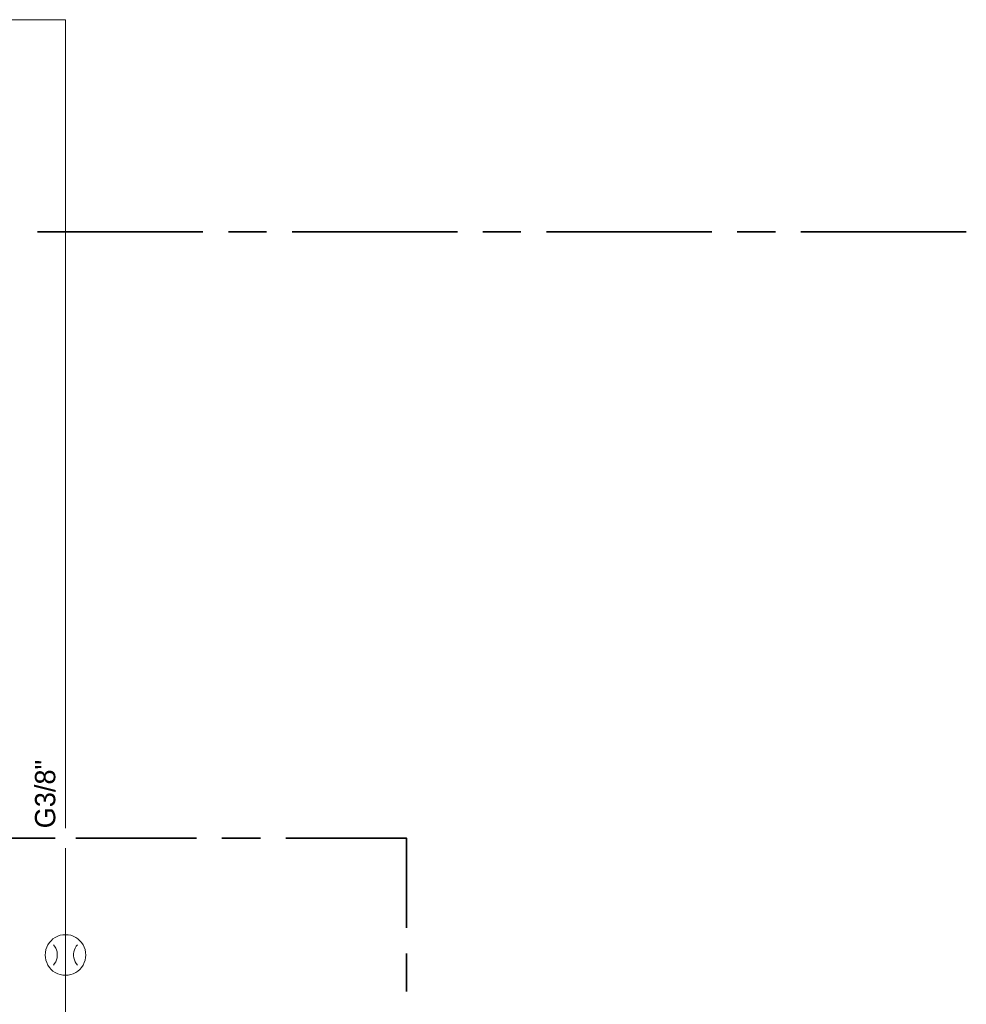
# Model space of a CAD drawing. Header units: millimetres. Extents: x 0 to 138, y 0 to 47.
# Tile 143 of 165: x 48.25 to 51.18, y 29.88 to 32.92. Entities that reach past the tile are written whole.
import ezdxf

# ---------------------------------------------------------------- set-up
doc = ezdxf.new("R2010")
doc.units = ezdxf.units.MM
doc.layers.add('PDF_Geomertry', color=7, linetype='Continuous')
doc.layers.add('PDF_Text', color=7, linetype='Continuous')
doc.styles.add('PDF Arial', font='txt')

msp = doc.modelspace()

# ---------------------------------------------------------------- linework, layer by layer
at = {"layer": 'PDF_Geomertry', "lineweight": 15}
for points in [[(48.3904, 30.4229), (48.3904, 32.9249), (46.4257, 32.9249)], [(48.3904, 30.3604), (48.3904, 30.0929), (48.3904, 29.9674), (48.3904, 28.7415)], [(48.3535, 29.9985), (48.3571, 30.0035), (48.3604, 30.009), (48.3632, 30.0146), (48.3646, 30.0207), (48.3654, 30.0271), (48.3654, 30.0332), (48.3646, 30.0396), (48.3632, 30.0457), (48.3604, 30.0513), (48.3571, 30.0568), (48.3535, 30.0618)], [(48.4279, 30.0618), (48.4237, 30.0568), (48.421, 30.0513), (48.4182, 30.0457), (48.4168, 30.0396), (48.416, 30.0332), (48.416, 30.0271), (48.4168, 30.0207), (48.4182, 30.0146), (48.421, 30.009), (48.4237, 30.0035), (48.4279, 29.9985)]]:
    msp.add_lwpolyline(points, dxfattribs=at)
at = {"layer": 'PDF_Geomertry', "lineweight": 35}
for points in [[(48.3043, 32.2679), (48.816, 32.2679)], [(48.8951, 32.2679), (49.0132, 32.2679)], [(49.0918, 32.2679), (49.6035, 32.2679)], [(49.6821, 32.2679), (49.8001, 32.2679)], [(49.8793, 32.2679), (50.391, 32.2679)], [(50.4696, 32.2679), (50.5876, 32.2679)], [(50.6668, 32.2679), (51.1785, 32.2679)], [(48.171, 30.3915), (48.359, 30.3915)], [(48.4224, 30.3915), (48.7965, 30.3915)], [(48.8751, 30.3915), (48.9938, 30.3915)], [(49.0724, 30.3915), (49.4465, 30.3915), (49.4465, 30.1138)], [(49.4465, 29.9165), (49.4465, 30.0346)]]:
    msp.add_lwpolyline(points, dxfattribs=at)
at = {"layer": 'PDF_Geomertry', "lineweight": 15}
msp.add_lwpolyline([(48.4535, 30.0299), (48.4529, 30.0382), (48.4515, 30.0465), (48.4487, 30.054), (48.4451, 30.0618), (48.4404, 30.0688), (48.4349, 30.0743), (48.4293, 30.0799), (48.4224, 30.0846), (48.4146, 30.0882), (48.4071, 30.091), (48.3988, 30.0924), (48.3904, 30.0929), (48.3826, 30.0924), (48.3743, 30.091), (48.3668, 30.0882), (48.359, 30.0846), (48.3521, 30.0799), (48.346, 30.0743), (48.341, 30.0688), (48.3363, 30.0618), (48.3326, 30.054), (48.3299, 30.0465), (48.3285, 30.0382), (48.3279, 30.0299), (48.3285, 30.0221), (48.3299, 30.0138), (48.3326, 30.0063), (48.3363, 29.9985), (48.341, 29.9915), (48.346, 29.9854), (48.3521, 29.9804), (48.359, 29.9757), (48.3668, 29.9721), (48.3743, 29.9693), (48.3826, 29.9679), (48.3904, 29.9674), (48.3988, 29.9679), (48.4071, 29.9693), (48.4146, 29.9721), (48.4224, 29.9757), (48.4293, 29.9804), (48.4349, 29.9854), (48.4404, 29.9915), (48.4451, 29.9985), (48.4487, 30.0063), (48.4515, 30.0138), (48.4529, 30.0221), (48.4535, 30.0299)], close=True, dxfattribs=at)

# ---------------------------------------------------------------- texts
at = {"layer": 'PDF_Text', "insert": (48.3601, 30.4221), "char_height": 0.06283, "attachment_point": 7, "rotation": 90, "style": 'PDF Arial'}
msp.add_mtext('G3/8"', dxfattribs=at)

doc.saveas('drawing.dxf')
